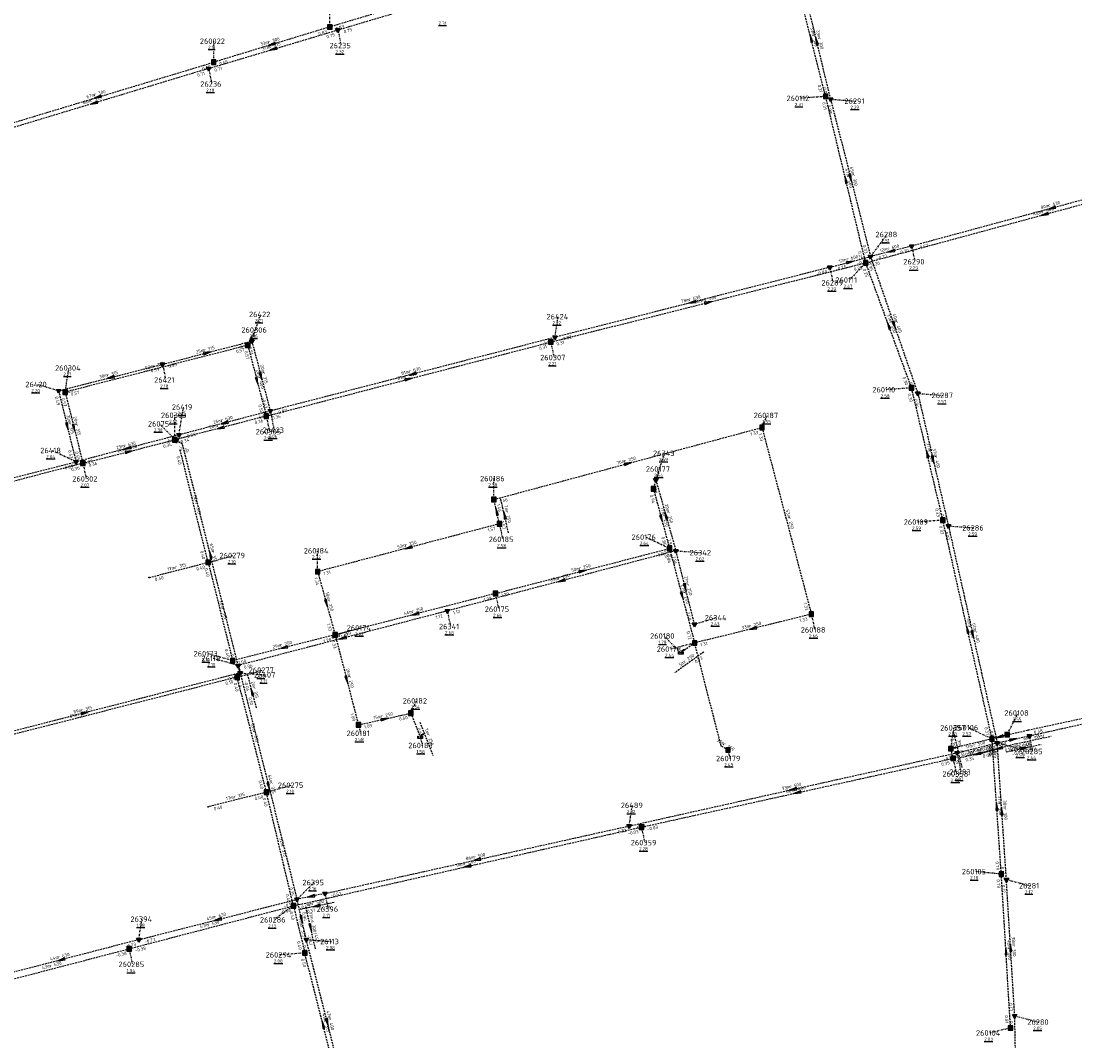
# Model space of a CAD drawing. Extents: x 188323 to 208361, y 565368 to 574910.
# Tile 180 of 256: x 202799 to 203089, y 569875 to 570156. Entities that reach past the tile are written whole.
import ezdxf

# ---------------------------------------------------------------- set-up
doc = ezdxf.new("R2010")
doc.units = 0
doc.linetypes.add('DASHDOT', pattern=[1, 0.5, -0.25, 0, -0.25])
doc.linetypes.add('DASHED', pattern=[0.75, 0.5, -0.25])
doc.layers.get('0').update_dxf_attribs({"linetype": 'CONTINUOUS'})
for name, color, linetype in [('RIO-AFM', 7, 'CONTINUOUS'), ('RIO-BOK', 7, 'CONTINUOUS'), ('RIO-DET', 7, 'CONTINUOUS'), ('RIO-KNP', 7, 'CONTINUOUS'), ('RIO-KNR', 7, 'CONTINUOUS'), ('RIO-LAG_1B', 7, 'DASHED'), ('RIO-LAG_2B', 7, 'DASHED'), ('RIO-LEN', 7, 'CONTINUOUS'), ('RIO-MVD', 1, 'CONTINUOUS'), ('RIO-VRB', 6, 'DASHDOT'), ('RIO-VRH', 7, 'CONTINUOUS')]:
    doc.layers.add(name, color=color, linetype=linetype)
doc.styles.add('RIO-TXT', font='isocp.shx')

# ---------------------------------------------------------------- blocks, each defined once
blk = doc.blocks.new('L_VHR')
blk.add_lwpolyline([(-0.5, 0), (0.5, 0), (-0.5, 0.15), (-0.5, -0.15), (0.5, 0)])
blk = doc.blocks.new('K_IPR')
blk.add_lwpolyline([(-0.5, -0.5), (0.5, -0.5), (0.5, 0.5), (-0.5, 0.5)], close=True)
blk.add_solid([(-0.5, 0.5), (0.5, 0.5), (-0.5, -0.5), (0.5, -0.5)])
at = {"style": 'RIO-TXT', "flags": 1}
blk.add_attdef('KNOOPNAAM', (2, 2), '', height=1, dxfattribs=at)
blk = doc.blocks.new('K_FIC')
blk.add_circle((0, 0), 0.0625)
at = {"style": 'RIO-TXT', "flags": 1}
blk.add_attdef('KNOOPNAAM', (2, 2), '', height=1, dxfattribs=at)
blk = doc.blocks.new('K_UTB')
blk.add_lwpolyline([(0.5, 0.15), (0.5, -0.3), (-0.5, -0.3), (-0.5, 0.15), (-0.45, 0.15), (-0.45, -0.25), (0, -0.25), (0.45, -0.25), (0.45, 0.15)], close=True)
blk.add_lwpolyline([(0.85, 0.6), (0.55, 0.65), (0.614828, 0.459583), (0.850842, 0.598937)])
blk.add_arc((0.85, -0.25), 0.85, 90, 180)
at = {"style": 'RIO-TXT', "flags": 1}
blk.add_attdef('KNOOPNAAM', (2, 2), '', height=1, dxfattribs=at)
blk = doc.blocks.new('K_IPD')
blk.add_lwpolyline([(-0.496027, 0.307994), (0.503973, 0.307994), (0.003973, -0.558031)], close=True)
blk.add_solid([(-0.496027, 0.307994), (0.503973, 0.307994), (0.003973, -0.558031)])
at = {"style": 'RIO-TXT', "flags": 1}
blk.add_attdef('KNOOPNAAM', (2, 2), '', height=1, dxfattribs=at)
blk = doc.blocks.new('334_02______260106____260107_')
at = {"layer": 'RIO-LAG_1B'}
blk.add_line((0, 0), (-9.554, -2.276), dxfattribs=at)
at = {"layer": 'RIO-AFM', "style": 'RIO-TXT'}
blk.add_text('r 500', height=0.9, rotation=373.3747, dxfattribs=at).set_placement((-5.6812, -0.8385))
at = {"layer": 'RIO-BOK', "style": 'RIO-TXT'}
blk.add_text('0.37', height=0.9, rotation=373.3747, dxfattribs=at).set_placement((-3.1392, -2.1856))
at = {"layer": 'RIO-LEN', "style": 'RIO-TXT'}
blk.add_text('10m', height=0.9, rotation=373.3747, dxfattribs=at).set_placement((-7.7823, -1.3395))
blk = doc.blocks.new('335_02______260108____260106_')
at = {"layer": 'RIO-LAG_1B'}
blk.add_line((0, 0), (-9.456, -2.657), dxfattribs=at)
at = {"layer": 'RIO-VRH', "xscale": 2, "yscale": 2, "zscale": 2, "rotation": 195.6712}
blk.add_blockref('L_VHR', (-4.728, -1.3285), dxfattribs=at)
at = {"layer": 'RIO-AFM', "style": 'RIO-TXT'}
blk.add_text('r 400', height=0.9, rotation=375.6712, dxfattribs=at).set_placement((-5.9034, -1.1384))
at = {"layer": 'RIO-BOK', "style": 'RIO-TXT'}
for s, p in [('0.07', (-7.7295, -3.6257)), ('0.14', (-3.0491, -2.3093))]:
    blk.add_text(s, height=0.9, rotation=375.6712, dxfattribs=at).set_placement(p)
at = {"layer": 'RIO-LEN', "style": 'RIO-TXT'}
blk.add_text('4m', height=0.9, rotation=375.6712, dxfattribs=at).set_placement((-7.4629, -1.577))
blk = doc.blocks.new('336_02______260357____260107_')
at = {"layer": 'RIO-LAG_1B'}
blk.add_line((0, 0), (9.6, 2.067), dxfattribs=at)
at = {"layer": 'RIO-VRH', "xscale": 2, "yscale": 2, "zscale": 2, "rotation": 192.1537}
blk.add_blockref('L_VHR', (4.8, 1.0335), dxfattribs=at)
at = {"layer": 'RIO-AFM', "style": 'RIO-TXT'}
blk.add_text('r 400', height=0.9, rotation=12.1537, dxfattribs=at).set_placement((3.6389, 1.2952))
at = {"layer": 'RIO-BOK', "style": 'RIO-TXT'}
for s, p in [('0.35', (1.6632, -1.0739)), ('0.40', (6.4142, -0.0506))]:
    blk.add_text(s, height=0.9, rotation=12.1537, dxfattribs=at).set_placement(p)
at = {"layer": 'RIO-LEN', "style": 'RIO-TXT'}
blk.add_text('2m', height=0.9, rotation=12.1537, dxfattribs=at).set_placement((2.0553, 0.9541))
blk = doc.blocks.new('337_02______260108____260141_')
at = {"layer": 'RIO-LAG_1B'}
blk.add_line((0, 0), (9.597, 2.081), dxfattribs=at)
at = {"layer": 'RIO-AFM', "style": 'RIO-TXT'}
blk.add_text('r 500', height=0.9, rotation=12.2349, dxfattribs=at).set_placement((3.6371, 1.3004))
at = {"layer": 'RIO-BOK', "style": 'RIO-TXT'}
blk.add_text('0.48', height=0.9, rotation=12.2349, dxfattribs=at).set_placement((1.6647, -1.0715))
at = {"layer": 'RIO-LEN', "style": 'RIO-TXT'}
blk.add_text('6m', height=0.9, rotation=12.2349, dxfattribs=at).set_placement((2.0539, 0.957))
blk = doc.blocks.new('347_02______260178____260180_')
at = {"layer": 'RIO-LAG_1B'}
blk.add_line((0, 0), (-8.002, -5.695), dxfattribs=at)
at = {"layer": 'RIO-AFM', "style": 'RIO-TXT'}
blk.add_text('r 250', height=0.9, rotation=395.4201, dxfattribs=at).set_placement((-5.172, -3.0655))
at = {"layer": 'RIO-BOK', "style": 'RIO-TXT'}
blk.add_text('0.72', height=0.9, rotation=395.4201, dxfattribs=at).set_placement((-2.0903, -3.2032))
at = {"layer": 'RIO-LEN', "style": 'RIO-TXT'}
blk.add_text('5m', height=0.9, rotation=395.4201, dxfattribs=at).set_placement((-6.4915, -4.0053))
blk = doc.blocks.new('348_02______260182____260183_')
at = {"layer": 'RIO-LAG_1B'}
blk.add_line((0, 0), (3.54, -9.161), dxfattribs=at)
at = {"layer": 'RIO-AFM', "style": 'RIO-TXT'}
blk.add_text('r 250', height=0.9, rotation=291.1025, dxfattribs=at).set_placement((1.8474, -3.3927))
at = {"layer": 'RIO-BOK', "style": 'RIO-TXT'}
blk.add_text('0.60', height=0.9, rotation=291.1025, dxfattribs=at).set_placement((-0.8012, -1.8104))
at = {"layer": 'RIO-LEN', "style": 'RIO-TXT'}
blk.add_text('7m', height=0.9, rotation=291.1025, dxfattribs=at).set_placement((1.2633, -1.8817))
blk = doc.blocks.new('349_02______260185____260186_')
at = {"layer": 'RIO-LAG_1B'}
blk.add_line((0, 0), (-2.183, 9.575), dxfattribs=at)
at = {"layer": 'RIO-VRH', "xscale": 2, "yscale": 2, "zscale": 2, "rotation": 102.8269}
blk.add_blockref('L_VHR', (-1.0915, 4.7875), dxfattribs=at)
at = {"layer": 'RIO-AFM', "style": 'RIO-TXT'}
blk.add_text('r 250', height=0.9, rotation=282.8269, dxfattribs=at).set_placement((-0.8434, 5.9522))
at = {"layer": 'RIO-BOK', "style": 'RIO-TXT'}
for s, p in [('1.46', (-3.2365, 7.8988)), ('1.57', (-2.1552, 3.1606))]:
    blk.add_text(s, height=0.9, rotation=282.8269, dxfattribs=at).set_placement(p)
at = {"layer": 'RIO-LEN', "style": 'RIO-TXT'}
blk.add_text('7m', height=0.9, rotation=282.8269, dxfattribs=at).set_placement((-1.2038, 7.5316))
blk = doc.blocks.new('378_02______260358____260357_')
at = {"layer": 'RIO-LAG_1B'}
blk.add_line((0, 0), (-2.269, 9.555), dxfattribs=at)
at = {"layer": 'RIO-AFM', "style": 'RIO-TXT'}
blk.add_text('r 400', height=0.9, rotation=283.3428, dxfattribs=at).set_placement((-0.8968, 5.9444))
at = {"layer": 'RIO-BOK', "style": 'RIO-TXT'}
for p in [(-3.3073, 7.8694), (-2.1834, 3.1411)]:
    blk.add_text('0.35', height=0.9, rotation=283.3428, dxfattribs=at).set_placement(p)
at = {"layer": 'RIO-LEN', "style": 'RIO-TXT'}
blk.add_text('3m', height=0.9, rotation=283.3428, dxfattribs=at).set_placement((-1.2714, 7.5205))
blk = doc.blocks.new('393_02______26113_____26395_')
at = {"layer": 'RIO-LAG_2B'}
blk.add_line((0, 0), (-2.69, 11.675), dxfattribs=at)
at = {"layer": 'RIO-VRH', "xscale": 2, "yscale": 2, "zscale": 2, "rotation": 282.961}
blk.add_blockref('L_VHR', (-1.345, 5.8375), dxfattribs=at)
at = {"layer": 'RIO-AFM', "style": 'RIO-TXT'}
blk.add_text('e 300/450', height=0.9, rotation=282.961, dxfattribs=at).set_placement((-1.2812, 7.7922))
at = {"layer": 'RIO-BOK', "style": 'RIO-TXT'}
for s, p in [('0.94', (-3.7395, 9.9964)), ('-0.41', (-2.283, 3.6822))]:
    blk.add_text(s, height=0.9, rotation=282.961, dxfattribs=at).set_placement(p)
at = {"layer": 'RIO-LEN', "style": 'RIO-TXT'}
blk.add_text('11m', height=0.9, rotation=282.961, dxfattribs=at).set_placement((-1.7667, 9.897))
blk = doc.blocks.new('394_02______26118_____26407_')
at = {"layer": 'RIO-LAG_2B'}
blk.add_line((0, 0), (2.539, -9.488), dxfattribs=at)
at = {"layer": 'RIO-VRH', "xscale": 2, "yscale": 2, "zscale": 2, "rotation": 464.9563}
blk.add_blockref('L_VHR', (1.2695, -4.744), dxfattribs=at)
at = {"layer": 'RIO-AFM', "style": 'RIO-TXT'}
blk.add_text('r 315', height=0.9, rotation=284.9563, dxfattribs=at).set_placement((1.4735, -3.571))
at = {"layer": 'RIO-BOK', "style": 'RIO-TXT'}
for s, p in [('-0.04', (-0.9905, -1.7142)), ('0.10', (0.2664, -6.4099))]:
    blk.add_text(s, height=0.9, rotation=284.9563, dxfattribs=at).set_placement(p)
at = {"layer": 'RIO-LEN', "style": 'RIO-TXT'}
blk.add_text('2m', height=0.9, rotation=284.9563, dxfattribs=at).set_placement((1.0546, -2.0061))
blk = doc.blocks.new('410_02______26282_____26285_')
at = {"layer": 'RIO-LAG_2B'}
blk.add_line((0, 0), (9.6, 2.069), dxfattribs=at)
at = {"layer": 'RIO-VRH', "xscale": 2, "yscale": 2, "zscale": 2, "rotation": 12.1642}
blk.add_blockref('L_VHR', (4.8, 1.0345), dxfattribs=at)
at = {"layer": 'RIO-AFM', "style": 'RIO-TXT'}
blk.add_text('r 500', height=0.9, rotation=12.1642, dxfattribs=at).set_placement((3.6387, 1.2959))
at = {"layer": 'RIO-BOK', "style": 'RIO-TXT'}
for s, p in [('-0.01', (1.6634, -1.0736)), ('-0.11', (5.8864, -0.1632))]:
    blk.add_text(s, height=0.9, rotation=12.1642, dxfattribs=at).set_placement(p)
at = {"layer": 'RIO-LEN', "style": 'RIO-TXT'}
blk.add_text('9m', height=0.9, rotation=12.1642, dxfattribs=at).set_placement((2.0551, 0.9545))
blk = doc.blocks.new('423_02______26396_____26395_')
at = {"layer": 'RIO-LAG_2B'}
blk.add_line((0, 0), (-9.625, -1.956), dxfattribs=at)
at = {"layer": 'RIO-VRH', "xscale": 2, "yscale": 2, "zscale": 2, "rotation": 191.4663}
blk.add_blockref('L_VHR', (-4.8125, -0.978), dxfattribs=at)
at = {"layer": 'RIO-AFM', "style": 'RIO-TXT'}
blk.add_text('r 500', height=0.9, rotation=371.4663, dxfattribs=at).set_placement((-5.9711, -0.7021))
at = {"layer": 'RIO-BOK', "style": 'RIO-TXT'}
for s, p in [('-0.51', (-7.9741, -3.0487)), ('-0.46', (-3.7399, -2.187))]:
    blk.add_text(s, height=0.9, rotation=371.4663, dxfattribs=at).set_placement(p)
at = {"layer": 'RIO-LEN', "style": 'RIO-TXT'}
blk.add_text('8m', height=0.9, rotation=371.4663, dxfattribs=at).set_placement((-7.5585, -1.0252))

msp = doc.modelspace()

# ---------------------------------------------------------------- linework, layer by layer
at = {"layer": 'RIO-LAG_1B'}
for p, q in [((203020.288, 570135.168), (203012.176, 570167.104)), ((202913.904, 570163.328), (202883.6, 570154.304)), ((202883.6, 570154.304), (202851.6, 570144.576)), ((202787.696, 570125.312), (202851.6, 570144.576)), ((203031.328, 570089.28), (203020.288, 570135.168)), ((203031.328, 570089.28), (203129.984, 570115.968)), ((202944.512, 570067.456), (203031.328, 570089.28)), ((203043.952, 570054.848), (203031.328, 570089.28)), ((202866.112, 570047.04), (202944.512, 570067.456)), ((202861.008, 570066.56), (202810.64, 570053.632)), ((202861.008, 570066.56), (202866.112, 570047.04)), ((202810.64, 570053.632), (202815.552, 570034.048)), ((203052.608, 570018.368), (203043.952, 570054.848)), ((202866.112, 570047.04), (202840.896, 570040.512)), ((202928.848, 570024.064), (203002.736, 570043.904)), ((203002.736, 570043.904), (203016.352, 569992.448)), ((202815.552, 570034.048), (202840.896, 570040.512)), ((202850.064, 570006.72), (202842.368, 570037.632)), ((202815.552, 570034.048), (202755.808, 570018.496)), ((202972.816, 570027.008), (202977.248, 570010.56)), ((202930.368, 570017.344), (202928.848, 570024.064)), ((203066.144, 569958.08), (203052.608, 570018.368)), ((202930.368, 570017.344), (202880.256, 570004.16)), ((202929.264, 569998.144), (202977.248, 570010.56)), ((202977.248, 570010.56), (202984.176, 569984.512)), ((202833.808, 570002.56), (202850.064, 570006.72)), ((202850.064, 570006.72), (202856.832, 569979.648)), ((202880.256, 570004.16), (202885.088, 569986.752)), ((202929.264, 569998.144), (202885.088, 569986.752)), ((203016.352, 569992.448), (202984.176, 569984.512)), ((202885.088, 569986.752), (202856.832, 569979.648)), ((202885.088, 569986.752), (202891.504, 569961.92)), ((202984.176, 569984.512), (202980.368, 569981.824)), ((202858.08, 569975.104), (202771.984, 569953.024)), ((202866.144, 569943.36), (202858.08, 569975.104)), ((203076.128, 569960.512), (203121.984, 569970.432)), ((202891.504, 569961.92), (202905.968, 569965.184)), ((202905.968, 569965.184), (202908.512, 569958.592)), ((203070.32, 569959.232), (203076.128, 569960.512)), ((203066.144, 569958.08), (203056.736, 569955.84)), ((203070.32, 569959.232), (203066.144, 569958.08)), ((203068.72, 569920.768), (203066.144, 569958.08)), ((203054.784, 569955.392), (203056.736, 569955.84)), ((203055.424, 569952.704), (203054.784, 569955.392)), ((202969.504, 569933.76), (203055.424, 569952.704)), ((202866.144, 569943.36), (202850.048, 569939.328)), ((202873.584, 569912.064), (202866.144, 569943.36)), ((202873.584, 569912.064), (202969.504, 569933.76)), ((203071.248, 569878.4), (203068.72, 569920.768)), ((202828.304, 569900.224), (202873.584, 569912.064)), ((202873.584, 569912.064), (202876.704, 569899.072)), ((202786.544, 569889.344), (202828.304, 569900.224)), ((202886.736, 569859.584), (202876.704, 569899.072))]:
    msp.add_line(p, q, dxfattribs=at)
msp.add_lwpolyline([(202993.36, 569955.008), (202991.488, 569956.096), (202984.176, 569984.512)], dxfattribs=at)
at = {"layer": 'RIO-LAG_2B'}
for p, q in [((203021.664, 570134.4), (203013.984, 570166.336)), ((202885.824, 570153.472), (202915.872, 570162.432)), ((202850.208, 570142.848), (202885.824, 570153.472)), ((202850.208, 570142.848), (202787.104, 570123.776)), ((203021.664, 570134.4), (203032.656, 570091.008)), ((203121.392, 570114.816), (203044, 570093.888)), ((203044, 570093.888), (203032.656, 570091.008)), ((203021.424, 570088.064), (203032.656, 570091.008)), ((203032.656, 570091.008), (203045.696, 570053.312)), ((203021.424, 570088.064), (202945.664, 570068.736)), ((202837.504, 570061.312), (202862.112, 570067.712)), ((202862.112, 570067.712), (202867.2, 570048.448)), ((202945.664, 570068.736), (202867.2, 570048.448)), ((202808.848, 570054.016), (202837.504, 570061.312)), ((202808.848, 570054.016), (202813.632, 570034.432)), ((203045.696, 570053.312), (203054.128, 570016.768)), ((202867.2, 570048.448), (202842.016, 570041.856)), ((202842.016, 570041.856), (202813.632, 570034.432)), ((202763.072, 570021.568), (202813.632, 570034.432)), ((202973.472, 570029.44), (202979.008, 570009.92)), ((203054.128, 570016.768), (203067.584, 569956.992)), ((202979.008, 570009.92), (202916, 569993.344)), ((202984.144, 569989.696), (202979.008, 570009.92)), ((202916, 569993.344), (202858.368, 569978.304)), ((202858.368, 569978.304), (202858.912, 569976.256)), ((202858.912, 569976.256), (202773.168, 569954.24)), ((202858.912, 569976.256), (202874.576, 569913.856)), ((203076.448, 569958.912), (203121.104, 569968.896)), ((203056.496, 569954.24), (203067.584, 569956.992)), ((203067.584, 569956.992), (203076.448, 569958.912)), ((203070.112, 569919.296), (203067.584, 569956.992)), ((202966.112, 569934.08), (203056.496, 569954.24)), ((202882.272, 569915.456), (202966.112, 569934.08)), ((203072.4, 569881.728), (203070.112, 569919.296)), ((202830.944, 569902.72), (202874.576, 569913.856)), ((202882.272, 569915.456), (202874.576, 569913.856)), ((202877.136, 569902.72), (202874.576, 569913.856)), ((202830.944, 569902.72), (202788.304, 569891.648)), ((202888.64, 569857.28), (202877.136, 569902.72)), ((203072.944, 569856), (203072.4, 569881.728))]:
    msp.add_line(p, q, dxfattribs=at)
msp.add_lwpolyline([(202858.368, 569978.304), (202843.008, 570039.296), (202841.296, 570040.32)], dxfattribs=at)
at = {"layer": 'RIO-VRB'}
for p, q in [((202883.6, 570154.3), (202883.5992, 570160.075)), ((202885.83, 570153.47), (202886.7106, 570149.172)), ((202851.6, 570144.6), (202851.5992, 570150.375)), ((202850.2, 570142.85), (202851.0806, 570138.552)), ((203020.29, 570135.16), (203013.3229, 570134.6291)), ((203021.67, 570134.38), (203028.6375, 570133.8513)), ((203032.66, 570090.98), (203037.2072, 570097.1002)), ((203044, 570093.9), (203044.8806, 570089.602)), ((203021.42, 570088.07), (203022.3006, 570083.772)), ((203031.32, 570089.25), (203026.7745, 570084.5284)), ((202862.11, 570067.73), (202864.529, 570075.0786)), ((202945.66, 570068.75), (202946.5406, 570074.448)), ((202861.01, 570066.57), (202863.0471, 570070.7993)), ((202944.52, 570067.48), (202945.4006, 570063.182)), ((202837.5, 570061.3), (202838.3806, 570057.002)), ((202810.64, 570053.6), (202811.6941, 570060.2829)), ((202808.85, 570054.01), (202802.867, 570055.7631)), ((203043.95, 570054.83), (203036.9829, 570054.2991)), ((203045.7, 570053.29), (203052.6675, 570052.7613)), ((202842.02, 570041.85), (202843.2476, 570049.5177)), ((202840.89, 570040.49), (202840.889, 570047.265)), ((202866.11, 570047.04), (202866.9906, 570042.742)), ((202867.2, 570048.45), (202868.2541, 570043.1671)), ((203002.73, 570043.88), (203004.2672, 570047.2432)), ((202841.3, 570040.3), (202836.6453, 570044.9038)), ((202813.63, 570034.45), (202806.981, 570037.5679)), ((202973.47, 570029.44), (202975.889, 570036.7886)), ((202815.56, 570034.04), (202816.4406, 570029.742)), ((202972.81, 570026.98), (202974.5452, 570032.4492)), ((202928.85, 570024.05), (202928.8492, 570029.825)), ((203052.6, 570018.36), (203045.6329, 570017.8291)), ((202930.37, 570017.37), (202931.2506, 570013.072)), ((203054.13, 570016.77), (203061.0975, 570016.2413)), ((202977.25, 570010.55), (202970.601, 570013.6679)), ((202880.26, 570004.14), (202880.2592, 570009.915)), ((202979, 570009.93), (202985.9675, 570009.4013)), ((202850.06, 570006.69), (202857.0275, 570008.6187)), ((202929.27, 569998.13), (202930.1506, 569993.832)), ((202916, 569993.34), (202916.8806, 569989.042)), ((202984.15, 569989.71), (202990.1327, 569991.465)), ((203016.36, 569992.42), (203017.2406, 569988.122)), ((202885.09, 569986.74), (202892.0575, 569988.6687)), ((202980.37, 569981.82), (202975.7153, 569986.4238)), ((202984.18, 569984.53), (202977.5325, 569982.8079)), ((202856.84, 569979.63), (202849.8721, 569981.5565)), ((202858.36, 569978.31), (202851.3921, 569980.2365)), ((202858.08, 569975.09), (202865.0475, 569977.0187)), ((202858.91, 569976.25), (202865.8775, 569975.7213)), ((202905.97, 569965.2), (202907.5072, 569968.5632)), ((203070.32, 569959.24), (203073.3569, 569965.2014)), ((202891.51, 569961.94), (202892.0435, 569959.6116)), ((203054.78, 569955.41), (203055.6606, 569961.108)), ((203066.15, 569958.07), (203059.501, 569961.1879)), ((202908.52, 569958.59), (202909.0535, 569956.2616)), ((203067.58, 569956.99), (203074.2282, 569955.27)), ((203076.44, 569958.9), (203077.3206, 569954.602)), ((202993.36, 569954.99), (202993.8935, 569952.6616)), ((203056.5, 569954.21), (203057.5541, 569948.9271)), ((203055.42, 569952.71), (203056.3006, 569948.412)), ((202866.14, 569943.38), (202873.1075, 569945.3087)), ((202966.12, 569934.07), (202967.0006, 569939.768)), ((202969.5, 569933.77), (202970.3806, 569929.472)), ((203068.72, 569920.8), (203061.645, 569921.4978)), ((203070.12, 569919.3), (203076.7682, 569917.58)), ((202874.58, 569913.88), (202879.2334, 569918.4853)), ((202882.27, 569915.44), (202883.1506, 569911.142)), ((202873.58, 569912.05), (202868.162, 569908.2002)), ((202830.95, 569902.69), (202831.8306, 569908.388)), ((202877.14, 569902.75), (202884.1075, 569902.2213)), ((202828.3, 569900.24), (202829.1806, 569895.942)), ((202876.7, 569899.06), (202869.7329, 569898.5291)), ((203072.4, 569881.73), (203079.0482, 569880.01)), ((203071.25, 569878.39), (203065.5421, 569877.0102))]:
    msp.add_line(p, q, dxfattribs=at)

# ---------------------------------------------------------------- block references
at = {"layer": 'RIO-DET'}
for name, p in [('349_02______260185____260186_', (202932.864, 570014.848)), ('347_02______260178____260180_', (202986.688, 569982.016)), ('394_02______26118_____26407_', (202860.864, 569975.808)), ('348_02______260182____260183_', (202908.464, 569962.688)), ('378_02______260358____260357_', (203057.92, 569950.208)), ('337_02______260108____260141_', (203072.816, 569956.736)), ('335_02______260108____260106_', (203072.816, 569956.736)), ('410_02______26282_____26285_', (203070.08, 569954.496)), ('336_02______260357____260107_', (203057.28, 569952.896)), ('334_02______260106____260107_', (203068.656, 569955.584)), ('423_02______26396_____26395_', (202884.768, 569912.96)), ('393_02______26113_____26395_', (202879.648, 569900.224))]:
    msp.add_blockref(name, p, dxfattribs=at)
at = {"layer": 'RIO-KNP', "xscale": 1.25, "yscale": 1.25, "zscale": 1.25}
for name, p in [('K_IPR', (202883.6, 570154.304)), ('K_IPD', (202885.824, 570153.472)), ('K_IPD', (202850.208, 570142.848)), ('K_IPR', (202851.6, 570144.576)), ('K_IPR', (203020.288, 570135.168)), ('K_IPD', (203021.664, 570134.4)), ('K_IPD', (203044, 570093.888)), ('K_IPD', (203032.656, 570091.008)), ('K_IPD', (203021.424, 570088.064)), ('K_IPR', (203031.328, 570089.28)), ('K_IPR', (202861.008, 570066.56)), ('K_IPD', (202862.112, 570067.712)), ('K_IPR', (202944.512, 570067.456)), ('K_IPD', (202945.664, 570068.736)), ('K_IPD', (202837.504, 570061.312)), ('K_IPR', (203043.952, 570054.848)), ('K_IPD', (202808.848, 570054.016)), ('K_IPR', (202810.64, 570053.632)), ('K_IPD', (203045.696, 570053.312)), ('K_IPR', (202866.112, 570047.04)), ('K_IPD', (202867.2, 570048.448)), ('K_IPR', (203002.736, 570043.904)), ('K_IPR', (202840.896, 570040.512)), ('K_IPD', (202841.296, 570040.32)), ('K_IPD', (202842.016, 570041.856)), ('K_FIC', (202842.368, 570037.632)), ('K_IPD', (202813.632, 570034.432)), ('K_IPR', (202815.552, 570034.048)), ('K_IPD', (202973.472, 570029.44)), ('K_IPR', (202972.816, 570027.008)), ('K_IPR', (202928.848, 570024.064)), ('K_IPR', (202930.368, 570017.344)), ('K_IPR', (203052.608, 570018.368)), ('K_IPD', (203054.128, 570016.768)), ('K_IPR', (202977.248, 570010.56)), ('K_IPD', (202979.008, 570009.92)), ('K_IPR', (202850.064, 570006.72)), ('K_IPR', (202880.256, 570004.16)), ('K_FIC', (202833.808, 570002.56)), ('K_IPR', (202929.264, 569998.144)), ('K_IPD', (202916, 569993.344)), ('K_IPR', (203016.352, 569992.448)), ('K_IPD', (202984.144, 569989.696)), ('K_IPR', (202885.088, 569986.752)), ('K_UTB', (202980.368, 569981.824)), ('K_IPR', (202984.176, 569984.512)), ('K_IPR', (202856.832, 569979.648)), ('K_IPD', (202858.368, 569978.304)), ('K_IPR', (202858.08, 569975.104)), ('K_IPD', (202858.912, 569976.256)), ('K_IPR', (202905.968, 569965.184)), ('K_IPR', (202891.504, 569961.92)), ('K_UTB', (202908.512, 569958.592)), ('K_IPR', (203070.32, 569959.232)), ('K_FIC', (203076.128, 569960.512)), ('K_IPR', (203066.144, 569958.08)), ('K_IPD', (203067.584, 569956.992)), ('K_IPD', (203076.448, 569958.912)), ('K_IPR', (202993.36, 569955.008)), ('K_IPR', (203054.784, 569955.392)), ('K_IPD', (203056.496, 569954.24)), ('K_FIC', (203056.736, 569955.84)), ('K_IPR', (203055.424, 569952.704)), ('K_IPR', (202866.144, 569943.36)), ('K_FIC', (202850.048, 569939.328)), ('K_IPD', (202966.112, 569934.08)), ('K_IPR', (202969.504, 569933.76)), ('K_IPR', (203068.72, 569920.768)), ('K_IPD', (203070.112, 569919.296)), ('K_IPD', (202882.272, 569915.456)), ('K_IPD', (202874.576, 569913.856)), ('K_IPR', (202873.584, 569912.064)), ('K_IPD', (202830.944, 569902.72)), ('K_IPD', (202877.136, 569902.72)), ('K_IPR', (202828.304, 569900.224)), ('K_IPR', (202876.704, 569899.072)), ('K_IPD', (203072.4, 569881.728)), ('K_IPR', (203071.248, 569878.4))]:
    msp.add_blockref(name, p, dxfattribs=at)
at = {"layer": 'RIO-VRH'}
for p, xscale, yscale, zscale, rotation in [((203016.235, 570151.125), 2, 2, 2, 104.259), ((203017.825, 570150.35), 2, 2, 2, 103.5448), ((202867.6, 570149.45), 2, 2, 2, 196.8617), ((202868.015, 570148.16), 2, 2, 2, 196.5957), ((202818.65, 570133.31), 2, 2, 2, 196.8224), ((202819.65, 570134.95), 2, 2, 2, 196.8044), ((203027.165, 570112.68), 2, 2, 2, 284.2177), ((203025.805, 570112.205), 2, 2, 2, 103.5171), ((203082.695, 570104.345), 2, 2, 2, 195.1044), ((203080.655, 570102.615), 2, 2, 2, 195.1563), ((203038.33, 570092.44), 2, 2, 2, 194.4383), ((203027.04, 570089.525), 2, 2, 2, 14.5135), ((202983.54, 570078.41), 2, 2, 2, 194.305), ((202987.92, 570078.365), 2, 2, 2, 14.0783), ((203037.635, 570072.04), 2, 2, 2, 110.157), ((203039.18, 570072.135), 2, 2, 2, 289.0918), ((202849.805, 570064.515), 2, 2, 2, 14.6412), ((202823.175, 570057.655), 2, 2, 2, 194.2745), ((202864.655, 570058.09), 2, 2, 2, 284.7965), ((202906.43, 570058.6), 2, 2, 2, 194.5046), ((202863.56, 570056.805), 2, 2, 2, 284.6428), ((202905.315, 570057.26), 2, 2, 2, 14.6093), ((202811.24, 570044.23), 2, 2, 2, 283.7403), ((202813.1, 570043.82), 2, 2, 2, 284.1266), ((202853.5, 570043.765), 2, 2, 2, 194.5574), ((202854.61, 570045.15), 2, 2, 2, 194.6861), ((202827.825, 570038.15), 2, 2, 2, 194.6079), ((202828.225, 570037.265), 2, 2, 2, 14.2847), ((203048.275, 570036.595), 2, 2, 2, 103.3507), ((203049.915, 570035.03), 2, 2, 2, 283.0058), ((202965.79, 570033.965), 2, 2, 2, 15.023), ((202929.61, 570020.71), 2, 2, 2, 102.8269), ((202976.235, 570019.685), 2, 2, 2, 465.8326), ((202975.03, 570018.765), 2, 2, 2, 285.1298), ((202850.68, 570008.815), 2, 2, 2, 104.1389), ((202905.315, 570010.755), 2, 2, 2, 194.7882), ((202953.26, 570004.34), 2, 2, 2, 14.5114), ((202947.5, 570001.635), 2, 2, 2, 194.7515), ((202981.575, 569999.82), 2, 2, 2, 284.297), ((202980.715, 569997.54), 2, 2, 2, 284.9212), ((202882.675, 569995.44), 2, 2, 2, 285.5214), ((202907.18, 569992.435), 2, 2, 2, 194.4551), ((203000.27, 569988.475), 2, 2, 2, 193.7748), ((203059.375, 569988.215), 2, 2, 2, 102.6744), ((202887.18, 569985.825), 2, 2, 2, 194.6133), ((203060.855, 569986.88), 2, 2, 2, 282.6877), ((202870.965, 569983.185), 2, 2, 2, 194.1255), ((202858.635, 569977.28), 0.881, 0.881, 0.881, 464.9563), ((202888.3, 569974.34), 2, 2, 2, 284.5212), ((202816.04, 569965.25), 2, 2, 2, 374.3896), ((202898.74, 569963.57), 2, 2, 2, 12.7036), ((203068.235, 569958.655), 2, 2, 2, 195.6712), ((203072.01, 569957.945), 2, 2, 2, 12.1642), ((203055.755, 569955.62), 0.743, 0.743, 0.743, 192.1537), ((202866.745, 569945.065), 2, 2, 2, 284.1109), ((203011.31, 569944.14), 2, 2, 2, 192.5611), ((203012.46, 569943.24), 2, 2, 2, 192.4301), ((203067.435, 569939.435), 2, 2, 2, 93.9533), ((203068.85, 569938.145), 2, 2, 2, 93.8641), ((202924.195, 569924.755), 2, 2, 2, 192.5254), ((202921.54, 569922.91), 2, 2, 2, 192.7575), ((202878.425, 569914.66), 2, 2, 2, 191.4663), ((202852.765, 569908.285), 2, 2, 2, 194.3834), ((202875.86, 569908.315), 2, 2, 2, 282.961), ((203071.26, 569900.515), 2, 2, 2, 93.4816), ((203069.985, 569899.595), 2, 2, 2, 93.4227), ((202809.625, 569897.18), 2, 2, 2, 194.4859), ((202882.89, 569880.02), 2, 2, 2, 284.2039), ((202881.715, 569879.315), 2, 2, 2, 104.2588)]:
    msp.add_blockref('L_VHR', p, dxfattribs=dict(at, xscale=xscale, yscale=yscale, zscale=zscale, rotation=rotation))

# ---------------------------------------------------------------- texts
at = {"layer": 'RIO-AFM', "style": 'RIO-TXT'}
for s, rotation, p in [('r 300', 376.8617, (202866.6762, 570149.703)), ('r 500', 284.259, (203016.5297, 570152.0362)), ('r 300', 283.5448, (203018.131, 570151.2574)), ('r 315', 16.5957, (202867.096, 570148.4078)), ('r 300', 16.8044, (202818.7301, 570135.1945)), ('r 315', 376.8224, (202817.7235, 570133.5735)), ('r 300', 284.2177, (203027.464, 570113.592)), ('r 500', 283.5172, (203026.1159, 570113.1132)), ('r 630', 375.1044, (203081.7755, 570104.6405)), ('r 400', 15.1563, (203080.0029, 570102.9564)), ('r 600', 374.4383, (203037.4194, 570092.7251)), ('r 600', 14.5135, (203026.1303, 570089.806)), ('r 630', 374.305, (202982.625, 570078.7177)), ('r 400', 14.0783, (202987.0126, 570078.6529)), ('r 500', 290.157, (203037.8357, 570072.9767)), ('r 400', 289.0918, (203039.399, 570073.0682)), ('r 315', 14.6412, (202848.8949, 570064.794)), ('r 315', 374.4382, (202834.9117, 570060.3826)), ('r 315', 14.2745, (202822.2663, 570057.9397)), ('r 315', 284.7965, (202864.9372, 570059.0028)), ('r 400', 14.6093, (202904.405, 570057.5395)), ('r 630', 374.5046, (202905.5138, 570058.9054)), ('r 400', 284.6428, (202863.8446, 570057.7172)), ('r 630', 374.6861, (202853.6972, 570045.4356)), ('r 315', 283.7403, (202811.539, 570045.1375)), ('r 315', 284.1266, (202813.3929, 570044.7293)), ('r 400', 374.5574, (202852.5878, 570044.0527)), ('r 630', 374.6079, (202826.9123, 570038.4379)), ('r 400', 14.2847, (202827.3166, 570037.5496)), ('r 250', 15.023, (202964.8777, 570034.2378)), ('r 500', 283.3506, (203048.5855, 570037.5018)), ('r 400', 283.0058, (203050.231, 570035.9347)), ('r 315', 283.9829, (202846.5087, 570023.0697)), ('r 250', 285.8326, (202976.5007, 570020.6028)), ('r 250', 285.1298, (202975.306, 570019.6791)), ('r 250', 284.8426, (203009.8366, 570019.0657)), ('r 250', 374.7882, (202904.3999, 570011.047)), ('r 315', 284.1389, (202850.9858, 570009.7279)), ('r 315', 14.2586, (202841.0266, 570004.91)), ('r 250', 14.5114, (202952.3504, 570004.621)), ('r 250', 374.7515, (202946.5837, 570001.9316)), ('r 250', 284.297, (202981.8654, 570000.7304)), ('r 250', 284.9212, (202980.9974, 569998.4537)), ('r 250', 285.5214, (202882.945, 569996.3563)), ('r 250', 374.4551, (202906.2668, 569992.7303)), ('r 315', 284.0738, (202853.7461, 569994.0697)), ('r 250', 373.7748, (202999.3616, 569988.7774)), ('r 500', 282.6744, (203059.7037, 569989.1198)), ('r 250', 374.6133, (202886.265, 569986.1221)), ('r 400', 282.6877, (203061.1834, 569987.7846)), ('r 250', 374.1255, (202870.0546, 569983.4805)), ('r 250', 284.5212, (202888.5883, 569975.2518)), ('r 315', 374.3897, (202814.1186, 569964.3546)), ('r 315', 374.3896, (202815.1238, 569965.5595)), ('r 250', 12.7036, (202897.8395, 569963.8795)), ('r 315', 284.269, (202862.4045, 569960.146)), ('r 250', 329.219, (202991.9798, 569956.3945)), ('r 500', 14.0835, (203061.1325, 569955.8878)), ('r 315', 284.1109, (202867.0517, 569945.9777)), ('r 500', 12.5611, (203010.4103, 569944.4518)), ('r 400', 12.4301, (203011.5611, 569943.5538)), ('r 315', 374.0934, (202857.186, 569941.6522)), ('r 300', 273.9533, (203067.8894, 569940.2787)), ('r 300', 273.8641, (203069.3058, 569938.988)), ('r 315', 283.3665, (202870.1687, 569928.6212)), ('r 400', 12.7575, (202920.6395, 569923.2187)), ('r 500', 12.5254, (202923.2956, 569925.0674)), ('r 630', 14.3834, (202851.8562, 569908.5681)), ('r 630', 14.6168, (202850.0297, 569906.4243)), ('r 315', 283.5135, (202875.4405, 569906.4607)), ('r 300', 273.4816, (203071.7214, 569901.3548)), ('r 630', 374.4859, (202808.7117, 569897.4743)), ('r 300', 273.4227, (203070.4488, 569900.4345)), ('r 630', 14.5887, (202806.51, 569895.0848)), ('r 400', 284.2039, (202883.1899, 569880.9316)), ('r 315', 284.2588, (202882.0121, 569880.2269))]:
    msp.add_text(s, height=0.9, rotation=rotation, dxfattribs=at).set_placement(p)
at = {"layer": 'RIO-BOK', "style": 'RIO-TXT'}
for s, rotation, p in [('0.83', 376.5413, (202885.3411, 570153.3576)), ('0.75', 16.6416, (202887.5721, 570152.5296)), ('0.83', 376.8617, (202880.5935, 570151.9455)), ('0.75', 16.5957, (202882.818, 570151.1114)), ('0.65', 16.8044, (202848.5966, 570142.2304)), ('0.71', 16.5957, (202851.9414, 570141.9082)), ('0.65', 376.8617, (202853.3463, 570143.6674)), ('0.71', 376.8224, (202847.1862, 570140.5174)), ('0.21', 284.259, (203018.0747, 570138.2706)), ('0.88', 283.5448, (203019.4936, 570137.5178)), ('0.21', 283.5172, (203019.2568, 570133.4712)), ('0.88', 284.2177, (203020.6575, 570132.6787)), ('0.73', 284.2177, (203030.4542, 570094.094)), ('-0.70', 374.4383, (203040.3772, 570091.5265)), ('-0.67', 375.1044, (203045.7169, 570092.9143)), ('-0.77', 14.5135, (203029.041, 570088.5969)), ('0.25', 283.5172, (203029.1541, 570092.3907)), ('-0.77', 374.4383, (203034.3653, 570089.9744)), ('-0.80', 374.305, (203017.7815, 570085.7458)), ('-0.75', 14.5135, (203023.126, 570087.0655)), ('0.25', 14.0783, (203028.2069, 570087.0259)), ('0.25', 290.157, (203030.489, 570087.4531)), ('0.95', 289.0918, (203031.7958, 570089.1989)), ('0.26', 15.1563, (203033.0371, 570088.2647)), ('0.51', 14.6412, (202859.0192, 570065.4754)), ('-0.82', 374.5046, (202942.0292, 570066.4149)), ('0.31', 14.0783, (202946.2183, 570066.4626)), ('-0.82', 374.305, (202947.363, 570067.7404)), ('0.57', 374.4382, (202857.9045, 570064.3564)), ('0.57', 284.6428, (202860.0102, 570064.8613)), ('0.51', 284.7965, (202861.1148, 570066.0186)), ('0.31', 14.6093, (202941.4277, 570065.2271)), ('0.59', 14.6412, (202839.2082, 570060.2993)), ('0.59', 14.2745, (202834.3941, 570059.0651)), ('0.30', 290.157, (203041.4292, 570057.6965)), ('0.94', 289.0918, (203043.2349, 570056.2035)), ('0.49', 283.7403, (202807.8234, 570052.3172)), ('0.49', 14.2745, (202810.5518, 570052.9984)), ('0.57', 374.4382, (202812.3453, 570052.5944)), ('0.30', 283.3506, (203042.9119, 570053.1443)), ('0.57', 284.1266, (202809.6248, 570051.9004)), ('0.52', 284.6428, (202863.8661, 570050.1337)), ('-0.42', 284.7965, (202864.8095, 570052.0593)), ('0.94', 283.0058, (203044.6518, 570051.6105)), ('-0.87', 374.6861, (202863.5855, 570046.0697)), ('0.36', 14.6093, (202867.8177, 570046.0384)), ('-0.87', 374.5046, (202868.9065, 570047.4463)), ('0.36', 374.5574, (202863.0126, 570044.8039)), ('-0.88', 374.6079, (202838.4017, 570039.4766)), ('0.34', 374.5574, (202842.5974, 570039.4879)), ('-0.88', 374.6861, (202843.7296, 570040.8517)), ('1.33', 15.023, (202999.6535, 570041.6047)), ('1.33', 284.8426, (203001.7361, 570042.1678)), ('0.34', 14.2847, (202837.785, 570038.2547)), ('-0.20', 330.0408, (202841.8147, 570038.3883)), ('0.42', 283.7403, (202811.4351, 570037.5783)), ('0.55', 284.1266, (202813.3442, 570037.1531)), ('-0.89', 374.6079, (202815.3383, 570033.4494)), ('0.40', 283.9829, (202841.3406, 570035.9329)), ('-0.89', 14.3118, (202810.0025, 570032.0796)), ('0.36', 374.5659, (202812.457, 570031.8252)), ('0.36', 14.2847, (202817.262, 570033.0287)), ('1.38', 285.8326, (202972.5059, 570027.7109)), ('1.46', 15.023, (202930.5649, 570023.0607)), ('0.94', 285.1298, (202971.8247, 570025.2628)), ('0.33', 283.3506, (203050.4371, 570021.5059)), ('0.93', 283.0058, (203051.9862, 570019.9284)), ('1.57', 374.7882, (202927.2781, 570015.1373)), ('0.33', 282.6744, (203051.5421, 570016.6866)), ('0.93', 282.6877, (203053.0725, 570015.0964)), ('0.86', 285.1298, (202974.9781, 570013.6234)), ('1.94', 285.8326, (202976.6925, 570012.9761)), ('0.40', 283.9829, (202847.8591, 570009.8109)), ('0.97', 14.5114, (202974.1538, 570008.3024)), ('1.94', 374.7515, (202975.9039, 570007.7073)), ('0.86', 284.9212, (202976.2585, 570008.8364)), ('0.40', 14.2586, (202846.9537, 570004.456)), ('1.94', 284.297, (202977.9899, 570008.2273)), ('0.40', 14.2586, (202835.5115, 570001.5479)), ('0.40', 284.0738, (202849.0433, 570004.9913)), ('1.31', 374.7882, (202881.9714, 570003.1448)), ('1.34', 285.5214, (202879.2865, 570002.4161)), ('1.29', 374.4551, (202926.1656, 569995.9114)), ('1.29', 14.5114, (202930.976, 569997.1255)), ('1.33', 284.8426, (203014.1257, 569995.5108)), ('1.12', 374.6133, (202912.8998, 569991.1215)), ('1.12', 374.7515, (202917.7108, 569992.3437)), ('1.40', 284.297, (202981.9253, 569992.8169)), ('1.33', 373.7748, (203013.2318, 569990.2309)), ('1.33', 285.5214, (202882.7976, 569989.7985)), ('1.28', 374.1255, (202881.9751, 569984.5291)), ('1.17', 374.4551, (202886.7956, 569985.7349)), ('0.72', 284.9212, (202981.9254, 569987.613)), ('0.40', 284.0738, (202854.6318, 569982.7465)), ('1.33', 284.5212, (202884.0866, 569985.0334)), ('1.31', 373.7748, (202985.8735, 569983.5047)), ('-0.04', 284.1389, (202856.0375, 569981.9534)), ('1.00', 374.1255, (202858.5398, 569978.6151)), ('0.96', 374.6133, (202860.0684, 569977.3096)), ('0.10', 374.3897, (202854.966, 569972.9014)), ('0.10', 374.3896, (202855.7964, 569974.0613)), ('0.40', 284.1109, (202857.8944, 569974.5506)), ('0.40', 284.269, (202857.0691, 569973.3878)), ('1.09', 284.5212, (202889.2761, 569965.0389)), ('0.60', 12.7036, (202902.8039, 569963.0511)), ('1.09', 12.7036, (202893.1834, 569960.8821)), ('0.37', 282.6744, (203064.0394, 569961.2447)), ('0.81', 282.6877, (203065.4685, 569960.1636)), ('0.48', 12.2309, (203077.7946, 569959.4284)), ('0.72', 273.9533, (203064.8506, 569956.5764)), ('-0.11', 12.6294, (203078.112, 569957.84)), ('-0.01', 14.0835, (203058.1984, 569953.1927)), ('-0.01', 14.0835, (203063.9433, 569954.6342)), ('-0.01', 273.8641, (203066.2782, 569955.4984)), ('0.35', 12.4301, (203052.2439, 569950.5762)), ('-0.15', 12.5611, (203052.8017, 569951.9515)), ('0.40', 284.269, (202863.9242, 569946.4896)), ('0.40', 374.0934, (202863.0263, 569941.1632)), ('0.40', 374.0934, (202851.7492, 569938.3241)), ('0.40', 283.3665, (202865.1024, 569941.694)), ('-0.32', 12.5254, (202962.4204, 569931.8139)), ('-0.32', 12.5611, (202967.7908, 569933.008)), ('-0.03', 12.4301, (202971.1683, 569932.7042)), ('-0.03', 12.7575, (202965.8098, 569931.499)), ('0.79', 273.9533, (203067.0998, 569924.2566)), ('0.12', 273.8641, (203068.5054, 569922.7591)), ('0.79', 273.4227, (203067.4068, 569919.3185)), ('0.25', 284.1109, (202872.3922, 569917.0007)), ('-0.52', 12.5254, (202883.9401, 569914.3769)), ('0.12', 273.4816, (203068.8083, 569917.8172)), ('-0.51', 14.3834, (202870.956, 569911.5052)), ('0.40', 283.3665, (202871.4131, 569915.194)), ('-0.38', 14.6168, (202869.9651, 569909.6603)), ('0.40', 283.5135, (202872.5467, 569910.3613)), ('-0.43', 12.7575, (202875.2544, 569910.9937)), ('-0.73', 374.4859, (202827.3242, 569900.3333)), ('-0.73', 14.3834, (202832.6537, 569901.6816)), ('0.40', 283.5135, (202874.5134, 569902.1958)), ('-0.38', 14.5887, (202824.6842, 569897.8522)), ('-0.38', 14.6168, (202830.0078, 569899.2386)), ('0.33', 284.2039, (202876.1271, 569901.049)), ('0.50', 284.2588, (202875.6887, 569897.358)), ('0.17', 273.4816, (203070.8085, 569885.1994)), ('0.81', 273.4227, (203069.6651, 569881.8615)), ('0.17', 271.2325, (203071.0311, 569880.2998))]:
    msp.add_text(s, height=0.9, rotation=rotation, dxfattribs=at).set_placement(p)
at = {"layer": 'RIO-KNR', "style": 'RIO-TXT'}
for s, p in [('260022', (202847.7742, 570149.625)), ('26235', (202883.5231, 570148.422)), ('26236', (202847.8931, 570137.802)), ('260112', (203009.4979, 570133.8791)), ('26291', (203025.45, 570133.1013)), ('26288', (203034.0197, 570096.3502)), ('26290', (203041.6931, 570088.852)), ('26289', (203019.1131, 570083.022)), ('260111', (203022.9495, 570083.7784)), ('26422', (202861.3415, 570074.3286)), ('26424', (202943.3531, 570073.698)), ('260306', (202859.2221, 570070.0493)), ('260307', (202941.5756, 570062.432)), ('260304', (202807.8691, 570059.5329)), ('26420', (202799.6795, 570055.0131)), ('26421', (202835.1931, 570056.252)), ('260110', (203033.1579, 570053.5491)), ('26287', (203049.48, 570052.0113)), ('26419', (202840.0601, 570048.7677)), ('260303', (202837.064, 570046.515)), ('260187', (203000.4422, 570046.4932)), ('26075', (202833.4578, 570044.1538)), ('26423', (202865.0666, 570042.4171)), ('260305', (202863.1656, 570041.992)), ('26418', (202803.7935, 570036.8179)), ('26343', (202972.7015, 570036.0386)), ('260177', (202970.7202, 570031.6992)), ('260302', (202812.6156, 570028.992)), ('260186', (202925.0242, 570029.075)), ('260109', (203041.8079, 570017.0791)), ('26286', (203057.91, 570015.4913)), ('260185', (202927.4256, 570012.322)), ('260176', (202966.776, 570012.9179)), ('260279', (202853.2025, 570007.8687)), ('260184', (202876.4342, 570009.165)), ('26342', (202982.78, 570008.6513)), ('260175', (202926.3256, 569993.082)), ('26344', (202986.9452, 569990.715)), ('260174', (202888.2325, 569987.9187)), ('26341', (202913.6931, 569988.292)), ('260188', (203013.4156, 569987.372)), ('260180', (202971.8903, 569985.6738)), ('260178', (202973.7075, 569982.0579)), ('260173', (202846.0471, 569980.8065)), ('26118', (202848.2046, 569979.4865)), ('260277', (202861.2225, 569976.2687)), ('26407', (202862.69, 569974.9713)), ('260182', (202903.6822, 569967.8132)), ('260108', (203069.5319, 569964.4514)), ('260181', (202888.2185, 569958.8616)), ('260357', (203051.8356, 569960.358)), ('260106', (203055.676, 569960.4379)), ('260183', (202905.2285, 569955.5116)), ('26282', (203071.0407, 569954.52)), ('26285', (203074.1331, 569953.852)), ('260179', (202990.0685, 569951.9116)), ('260358', (203052.4756, 569947.662)), ('26283', (203054.3666, 569948.1771)), ('260275', (202869.2825, 569944.5587)), ('26489', (202963.8131, 569939.018)), ('260359', (202966.5556, 569928.722)), ('260105', (203057.82, 569920.7478)), ('26395', (202876.0459, 569917.7353)), ('26281', (203073.5807, 569916.83)), ('26396', (202879.9631, 569910.392)), ('26394', (202828.6431, 569907.638)), ('260286', (202864.337, 569907.4502)), ('26113', (202880.92, 569901.4713)), ('260294', (202865.9079, 569897.7791)), ('260285', (202825.3556, 569895.192)), ('26280', (203075.8607, 569879.26)), ('260104', (203061.7171, 569876.2602))]:
    msp.add_text(s, height=1.5, dxfattribs=at).set_placement(p)
at = {"layer": 'RIO-LEN', "style": 'RIO-TXT'}
for s, rotation, p in [('33m', 284.259, (203015.9966, 570154.1294)), ('33m', 283.5448, (203017.6241, 570153.3571)), ('33m', 376.8617, (202864.6095, 570149.0751)), ('37m', 16.5957, (202865.026, 570147.7908)), ('66m', 376.8224, (202815.6564, 570132.947)), ('67m', 16.8044, (202816.6623, 570134.5699)), ('47m', 283.5172, (203025.61, 570115.2131)), ('45m', 284.2177, (203026.9324, 570115.6855)), ('80m', 375.1044, (203079.6905, 570104.0763)), ('102m', 15.1563, (203077.3968, 570102.2504)), ('12m', 374.4383, (203035.328, 570092.1852)), ('12m', 14.5135, (203024.0393, 570089.2646)), ('78m', 374.305, (202980.5323, 570078.1826)), ('89m', 14.0783, (202984.9175, 570078.1274)), ('37m', 290.157, (203037.0903, 570075.0041)), ('40m', 289.0918, (203038.6915, 570075.109)), ('25m', 14.6412, (202846.8051, 570064.248)), ('52m', 374.4382, (202832.8202, 570059.8427)), ('20m', 284.7965, (202864.3845, 570061.0909)), ('30m', 14.2745, (202820.173, 570057.4071)), ('20m', 284.6428, (202863.2976, 570059.8068)), ('81m', 14.6093, (202902.3148, 570056.9946)), ('81m', 374.5046, (202903.423, 570058.363)), ('20m', 283.7403, (202811.0249, 570047.2354)), ('20m', 284.1266, (202812.8647, 570046.8237)), ('26m', 374.5574, (202850.4975, 570043.5084)), ('26m', 374.6861, (202851.6081, 570044.8866)), ('29m', 374.6079, (202824.8225, 570037.8918)), ('26m', 14.2847, (202825.2234, 570037.0166)), ('37m', 283.3506, (203048.0857, 570039.6031)), ('37m', 283.0058, (203049.7438, 570038.039)), ('76m', 15.023, (202962.7915, 570033.6779)), ('32m', 283.9829, (202845.9858, 570025.1654)), ('17m', 285.1298, (202974.7412, 570021.7639)), ('20m', 285.8326, (202975.9104, 570022.6805)), ('53m', 284.8426, (203009.2823, 570021.1533)), ('65m', 284.1389, (202850.4571, 570011.8222)), ('52m', 374.7882, (202902.3118, 570010.4943)), ('17m', 14.2586, (202838.9331, 570004.378)), ('50m', 14.5114, (202950.2593, 570004.0797)), ('21m', 284.297, (202981.3309, 570002.8232)), ('65m', 374.7515, (202944.4952, 570001.3802)), ('27m', 284.9212, (202980.4402, 570000.5406)), ('18m', 285.5214, (202882.3659, 569998.4372)), ('28m', 284.0738, (202853.2198, 569996.1646)), ('46m', 374.4551, (202904.1755, 569992.1898)), ('62m', 282.6744, (203059.2287, 569991.2269)), ('33m', 373.7748, (202997.264, 569988.2617)), ('61m', 282.6877, (203060.7079, 569989.8916)), ('60m', 374.6133, (202884.1752, 569985.5758)), ('29m', 374.1255, (202867.9603, 569982.9519)), ('26m', 284.5212, (202888.0456, 569977.3426)), ('89m', 374.3896, (202813.0319, 569965.0214)), ('89m', 374.3897, (202812.0267, 569963.8164)), ('33m', 284.269, (202861.8711, 569962.2391)), ('15m', 12.7036, (202895.7324, 569963.4045)), ('32m', 329.219, (202990.1234, 569957.4988)), ('11m', 14.0835, (203059.0375, 569955.3622)), ('64m', 284.1109, (202866.5241, 569948.0722)), ('93m', 12.5611, (203008.302, 569943.982)), ('17m', 374.0934, (202855.0914, 569941.1248)), ('88m', 12.4301, (203009.4517, 569943.0889)), ('37m', 273.9533, (203067.7394, 569942.4335)), ('38m', 273.8641, (203069.1592, 569941.1431)), ('32m', 283.3665, (202869.6683, 569930.7225)), ('86m', 12.5254, (202921.187, 569924.5989)), ('98m', 12.7575, (202918.5328, 569922.7417)), ('47m', 14.6168, (202847.9396, 569905.8792)), ('45m', 14.3834, (202849.7639, 569908.0315)), ('13m', 283.5135, (202874.9347, 569908.5606)), ('42m', 273.4227, (203070.3188, 569902.5906)), ('38m', 273.4816, (203071.5892, 569903.5107)), ('43m', 14.5887, (202804.4196, 569894.5407)), ('44m', 374.4859, (202806.6208, 569896.9327)), ('41m', 284.2588, (202881.479, 569882.32)), ('47m', 284.2039, (202882.6589, 569883.0253))]:
    msp.add_text(s, height=0.9, rotation=rotation, dxfattribs=at).set_placement(p)
at = {"layer": 'RIO-MVD', "style": 'RIO-TXT'}
for s, p in [('%%U2.31', (202913.5976, 570154.8823)), ('%%U2.11', (202850.0692, 570148.225)), ('%%U2.32', (202885.1806, 570147.022)), ('%%U2.18', (202849.5506, 570136.402)), ('%%U2.31', (203011.7929, 570132.4791)), ('%%U2.29', (203027.1075, 570131.7013)), ('%%U2.51', (203035.6772, 570094.9502)), ('%%U2.29', (203043.3506, 570087.452)), ('%%U2.29', (203020.7706, 570081.622)), ('%%U2.47', (203025.2445, 570082.3784)), ('%%U2.21', (202862.999, 570072.9286)), ('%%U2.22', (202945.0106, 570072.298)), ('%%U2.16', (202861.5171, 570068.6493)), ('%%U2.21', (202943.8706, 570061.032)), ('%%U2.17', (202810.1641, 570058.1329)), ('%%U2.18', (202836.8506, 570054.852)), ('%%U2.20', (202801.337, 570053.6131)), ('%%U2.58', (203035.4529, 570052.1491)), ('%%U2.57', (203051.1375, 570050.6113)), ('%%U2.15', (202841.7176, 570047.3677)), ('%%U2.30', (202835.1153, 570042.7538)), ('%%U2.12', (202839.359, 570045.115)), ('%%U2.55', (203002.7372, 570045.0932)), ('%%U2.06', (202865.4606, 570040.592)), ('%%U2.06', (202866.7241, 570041.0171)), ('%%U2.04', (202805.451, 570035.4179)), ('%%U2.59', (202974.359, 570034.6386)), ('%%U2.64', (202973.0152, 570030.2992)), ('%%U2.07', (202814.9106, 570027.592)), ('%%U2.58', (202927.3192, 570027.675)), ('%%U2.59', (203044.1029, 570015.6791)), ('%%U2.59', (203059.5675, 570014.0913)), ('%%U2.58', (202929.7206, 570010.922)), ('%%U2.64', (202969.071, 570011.5179)), ('%%U2.10', (202855.4975, 570006.4687)), ('%%U2.72', (202878.7292, 570007.765)), ('%%U2.62', (202984.4375, 570007.2513)), ('%%U2.66', (202928.6206, 569991.682)), ('%%U2.43', (202988.6027, 569989.315)), ('%%U2.62', (202890.5275, 569986.5187)), ('%%U2.68', (202915.3506, 569986.892)), ('%%U2.66', (203015.7106, 569985.972)), ('%%U1.78', (202974.1853, 569984.2738)), ('%%U2.10', (202848.3421, 569979.4065)), ('%%U2.44', (202976.0025, 569980.6579)), ('%%U2.10', (202849.8621, 569978.0865)), ('%%U2.10', (202863.5175, 569974.8687)), ('%%U2.11', (202864.3475, 569973.5713)), ('%%U2.54', (202905.9772, 569966.4132)), ('%%U2.55', (203071.8269, 569963.0514)), ('%%U2.53', (203054.1306, 569958.958)), ('%%U2.57', (203057.971, 569959.0379)), ('%%U2.58', (202890.5135, 569957.4616)), ('%%U1.58', (202907.5235, 569954.1116)), ('%%U2.59', (203072.6982, 569953.12)), ('%%U2.49', (202992.3635, 569950.5116)), ('%%U2.44', (203075.7906, 569952.452)), ('%%U2.48', (203054.7706, 569946.262)), ('%%U2.51', (203056.0241, 569946.7771)), ('%%U2.10', (202871.5775, 569943.1587)), ('%%U2.32', (202965.4706, 569937.618)), ('%%U2.28', (202968.8506, 569927.322)), ('%%U2.18', (203060.115, 569919.3478)), ('%%U2.16', (202877.7034, 569916.3353)), ('%%U2.17', (203075.2382, 569915.43)), ('%%U1.98', (202830.3006, 569906.238)), ('%%U2.11', (202881.6206, 569908.992)), ('%%U2.13', (202866.632, 569906.0502)), ('%%U2.08', (202882.5775, 569900.0713)), ('%%U2.08', (202868.2029, 569896.3791)), ('%%U1.94', (202827.6506, 569893.792)), ('%%U2.05', (203077.5182, 569877.86)), ('%%U2.03', (203064.0121, 569874.8602))]:
    msp.add_text(s, height=0.9, dxfattribs=at).set_placement(p)

doc.saveas('drawing.dxf')
